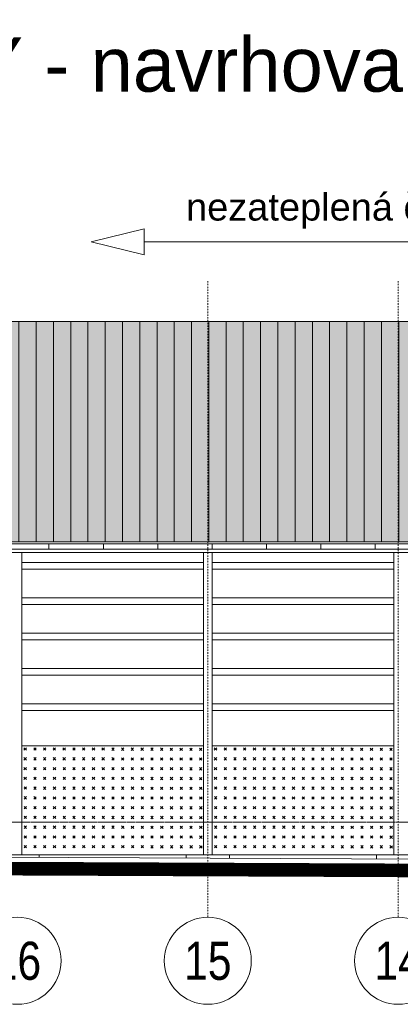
# Model space of a CAD drawing. Header units: millimetres. Extents: x -304119 to 197109, y 7818 to 249585.
# Tile 9 of 42: x -151430 to -144430, y 28082 to 46176. Entities that reach past the tile are written whole.
import ezdxf
from ezdxf.enums import TextEntityAlignment as Align

# ---------------------------------------------------------------- set-up
doc = ezdxf.new("R2010")
doc.units = ezdxf.units.MM
doc.linetypes.add('DASHDOT', pattern=[25.4, 12.7, -6.35, 0, -6.35])
doc.linetypes.add('Dashed', pattern=[19.05, 12.7, -6.35])
for name, color, linetype, lineweight in [('CAVNEJSI_POHLED', 252, 'Continuous', 5), ('CKRASTR', 252, 'DASHDOT', 5), ('CKRASTR_POPIS', 252, 'Continuous', 5), ('CKSTENY_PODROVINOU', 252, 'Continuous', 5), ('CKSTENY_POHLED', 252, 'Continuous', 5), ('CKSTENY_SKRYTE', 252, 'Dashed', 5), ('CKSTENY_SRAF', 252, 'Continuous', 5), ('CKSYMBOLY', 252, 'Continuous', 5), ('CKTEXTY_MALE', 252, 'Continuous', 5), ('CKTEXTY_STREDNI', 252, 'Continuous', 5)]:
    doc.layers.add(name, color=color, linetype=linetype, lineweight=lineweight)
doc.styles.get("Standard").update_dxf_attribs({"font": 'arial.ttf'})

# ---------------------------------------------------------------- blocks, each defined once
blk = doc.blocks.new('CK_GRID_DESC_A460A66B-2EDC-4BD0-90B6-661D6CF4EA7E')
at = {"layer": 'CKRASTR_POPIS'}
blk.add_circle((-4, 0), 4, dxfattribs=at)
at = {"layer": 'CKRASTR_POPIS', "width": 0.8}
blk.add_attdef('GRID_DESC', text='', height=3.5, dxfattribs=at).set_placement((-4, 0), align=Align.MIDDLE_CENTER)
blk = doc.blocks.new('*U30')
at = {"color": 0, "linetype": 'ByBlock', "lineweight": -2}
for p, q in [((-3558, 0), (3558, 0)), ((-3558, 0), (-3558, -97)), ((3558, 0), (3558, -97)), ((-3554, -100), (-3458, -100)), ((-3458, -100), (-3422, -165)), ((-3458, -100), (-3458, -100)), ((-3302, -165), (-3422, -165)), ((-3422, -165), (-3422, -265)), ((-3422, -165), (-3422, -357)), ((-3267, -100), (-3302, -165)), ((-3302, -165), (-3302, -234)), ((-3302, -165), (-3302, -357)), ((3458, -100), (-3267, -100)), ((3458, -100), (3554, -100)), ((-3302, -208), (-3422, -208)), ((-3422, -352), (-3422, -5562)), ((-3302, -318), (-3302, -5562)), ((-3302, -644), (-3422, -644)), ((-3422, -5562), (-3422, -5713)), ((-3302, -5713), (-3302, -5562))]:
    blk.add_line(p, q, dxfattribs=at)
at = {"color": 0, "linetype": 'ByBlock'}
for p, q in [((-3558, 0), (-3558, 0)), ((3558, 0), (3558, 0))]:
    blk.add_line(p, q, dxfattribs=at)
at = {"color": 0, "linetype": 'ByBlock', "lineweight": -2}
for centre, radius, start, end in [((-3554, -97), 3.23, 180.58, 269.42), ((-3362, -153), 109, 29.17, 150.83), ((3554, -97), 3.23, 270.58, 359.42), ((-3362, -357), 60, 180, 0), ((-3362, -481), 60, 180, 0)]:
    blk.add_arc(centre, radius, start, end, dxfattribs=at)
blk = doc.blocks.new('*U32')
at = {"color": 0, "linetype": 'ByBlock', "lineweight": -2}
for p, q in [((-7580, 0), (7580, 0)), ((7580, 0), (7580, -97)), ((-7580, 0), (-7580, -97)), ((-7577, -100), (-7480, -100)), ((2905, -100), (-7480, -100)), ((2905, -100), (2940, -165)), ((3060, -165), (2940, -165)), ((2940, -165), (2940, -265)), ((2940, -165), (2940, -357)), ((3095, -100), (3060, -165)), ((3060, -165), (3060, -234)), ((3060, -165), (3060, -357)), ((7480, -100), (3095, -100)), ((7480, -100), (7577, -100)), ((3060, -208), (2940, -208)), ((2940, -352), (2940, -5562)), ((3060, -318), (3060, -5562)), ((3060, -644), (2940, -644)), ((2940, -5562), (2940, -5713)), ((3060, -5713), (3060, -5562))]:
    blk.add_line(p, q, dxfattribs=at)
at = {"color": 0, "linetype": 'ByBlock'}
for p, q in [((7580, 0), (7580, 0)), ((-7580, 0), (-7580, 0))]:
    blk.add_line(p, q, dxfattribs=at)
at = {"color": 0, "linetype": 'ByBlock', "lineweight": -2}
for centre, radius, start, end in [((-7577, -97), 3.23, 180.58, 269.42), ((3000, -153), 109, 29.17, 150.83), ((7577, -97), 3.23, 270.58, 359.42), ((3000, -357), 60, 180, 0), ((3000, -481), 60, 180, 0)]:
    blk.add_arc(centre, radius, start, end, dxfattribs=at)
blk = doc.blocks.new('*U27')
at = {"color": 0, "linetype": 'ByBlock', "lineweight": -2}
for p, q in [((-1111.3, 0), (-867.8, 59.9)), ((-867.8, 59.9), (-867.8, -59.9)), ((-1111.3, 0), (-867.8, -59.9)), ((-867.8, 0), (-53, 0)), ((1111.3, 0), (159.1, 0)), ((159.1, 0), (-53, 0))]:
    blk.add_line(p, q, dxfattribs=at)
at = {"color": 0, "linetype": 'Continuous', "lineweight": -2, "flags": 8}
blk.add_attdef('SPÁD', text='', height=100, dxfattribs=at).set_placement((670.6, 80), align=Align.CENTER)

msp = doc.modelspace()

# ---------------------------------------------------------------- hatches: boundary and pattern name
at = {"layer": 'CKSTENY_SRAF', "linetype": 'ByBlock', "lineweight": 5, "ltscale": 0.2}
msp.add_hatch(color=252, dxfattribs=at).paths.add_polyline_path([(-163050.07651, 40630.86099), (-141220.07651, 40630.86099), (-141220.07651, 36682.90871), (-141220.07651, 36582.90871), (-163050.07651, 36582.90871)])
at = {"layer": 'CKSTENY_SRAF', "lineweight": 5}
h = msp.add_hatch(dxfattribs=at)
h.set_pattern_fill('HELUZ FAM NA SBC (50_44_38)', color=252, scale=100, angle=315, style=0)
h.set_pattern_definition([(270, (2106932.6, -1599172.33), (-317.5, -6e-14), [])])
h.paths.add_polyline_path([(-163050.07651, 40630.86099), (-141220.07651, 40630.86099), (-141220.07651, 36682.90871), (-141220.07651, 36582.90871), (-163050.07651, 36582.90871)])
h = msp.add_hatch(dxfattribs=at)
h.set_pattern_fill('BOURANE_KCE', color=252, scale=100, angle=315, style=0)
h.set_pattern_definition([(315, (2099722.3, -1599552.6), (1.41421, -1076.21652), [63.5, -698.5]), (315, (2099901.9, -1599373), (1.41421, -1076.21652), [63.5, -698.5]), (315, (2100081.5, -1599193.4), (1.41421, -1076.21652), [63.5, -698.5]), (225, (2100125.04, -1599194.8), (538.81537, -538.81537), [61.5405, -4498.4595]), (225, (2100126.46, -1600271), (538.81537, -538.81537), [61.5405, -4498.4595]), (225, (2100127.9, -1601347.2), (538.81537, -538.81537), [61.5405, -4498.4595]), (225, (2100129.3, -1602423.4), (538.81537, -538.81537), [61.5405, -4498.4595]), (225, (2100130.7, -1603499.65), (538.81537, -538.81537), [61.5405, -4498.4595]), (225, (2100132.1, -1604575.9), (538.81537, -538.81537), [61.5405, -4498.4595]), (225, (2099946.8, -1599373), (538.81537, -538.81537), [63.5, -4496.5]), (225, (2099948.2, -1600449.2), (538.81537, -538.81537), [63.5, -4496.5]), (225, (2099949.65, -1601525.4), (538.81537, -538.81537), [63.5, -4496.5]), (225, (2099951.1, -1602601.65), (538.81537, -538.81537), [63.5, -4496.5]), (225, (2099952.5, -1603677.9), (538.81537, -538.81537), [63.5, -4496.5]), (225, (2099953.9, -1604754.1), (538.81537, -538.81537), [63.5, -4496.5]), (225, (2099767.2, -1599552.6), (538.81537, -538.81537), [63.5, -4496.5]), (225, (2099768.6, -1600628.8), (538.81537, -538.81537), [63.5, -4496.5]), (225, (2099770.05, -1601705.04), (538.81537, -538.81537), [63.5, -4496.5]), (225, (2099771.46, -1602781.26), (538.81537, -538.81537), [63.5, -4496.5]), (225, (2099772.9, -1603857.5), (538.81537, -538.81537), [63.5, -4496.5]), (225, (2099774.3, -1604933.7), (538.81537, -538.81537), [63.5, -4496.5]), (225, (2099946.8, -1599732.2), (538.81537, -538.81537), [63.5, -4496.5]), (225, (2099948.2, -1600808.4), (538.81537, -538.81537), [63.5, -4496.5]), (225, (2099949.65, -1601884.65), (538.81537, -538.81537), [63.5, -4496.5]), (225, (2099951.1, -1602960.86), (538.81537, -538.81537), [63.5, -4496.5]), (225, (2099952.5, -1604037.1), (538.81537, -538.81537), [63.5, -4496.5]), (225, (2099953.9, -1605113.3), (538.81537, -538.81537), [63.5, -4496.5]), (225, (2100126.4, -1599911.8), (538.81537, -538.81537), [63.5, -4496.5]), (225, (2100127.84, -1600988), (538.81537, -538.81537), [63.5, -4496.5]), (225, (2100129.26, -1602064.25), (538.81537, -538.81537), [63.5, -4496.5]), (225, (2100130.7, -1603140.5), (538.81537, -538.81537), [63.5, -4496.5]), (225, (2100132.1, -1604216.7), (538.81537, -538.81537), [63.5, -4496.5]), (225, (2100133.5, -1605292.9), (538.81537, -538.81537), [63.5, -4496.5]), (315, (2099901.9, -1599732.2), (1.41421, -1076.21652), [63.5, -698.5]), (315, (2100081.5, -1599911.8), (1.41421, -1076.21652), [63.5, -698.5]), (315, (2099901.9, -1599552.6), (1.41421, -1076.21652), [63.5, -698.5]), (315, (2100081.5, -1599732.2), (1.41421, -1076.21652), [63.5, -698.5]), (315, (2100081.5, -1599552.6), (1.41421, -1076.21652), [63.5, -698.5]), (315, (2100261.1, -1599732.2), (1.41421, -1076.21652), [63.5, -698.5]), (315, (2100081.5, -1599373), (1.41421, -1076.21652), [63.5, -698.5]), (315, (2100261.1, -1599552.6), (1.41421, -1076.21652), [63.5, -698.5]), (315, (2100261.1, -1599373), (1.41421, -1076.21652), [63.5, -698.5]), (315, (2100440.7, -1599552.6), (1.41421, -1076.21652), [63.5, -698.5]), (225, (2100126.4, -1599373), (538.81537, -538.81537), [63.5, -4496.5]), (225, (2100127.84, -1600449.2), (538.81537, -538.81537), [63.5, -4496.5]), (225, (2100129.26, -1601525.4), (538.81537, -538.81537), [63.5, -4496.5]), (225, (2100130.7, -1602601.65), (538.81537, -538.81537), [63.5, -4496.5]), (225, (2100132.1, -1603677.9), (538.81537, -538.81537), [63.5, -4496.5]), (225, (2100133.5, -1604754.1), (538.81537, -538.81537), [63.5, -4496.5]), (225, (2099946.8, -1599552.6), (538.81537, -538.81537), [63.5, -4496.5]), (225, (2099948.2, -1600628.8), (538.81537, -538.81537), [63.5, -4496.5]), (225, (2099949.65, -1601705.04), (538.81537, -538.81537), [63.5, -4496.5]), (225, (2099951.1, -1602781.26), (538.81537, -538.81537), [63.5, -4496.5]), (225, (2099952.5, -1603857.5), (538.81537, -538.81537), [63.5, -4496.5]), (225, (2099953.9, -1604933.7), (538.81537, -538.81537), [63.5, -4496.5]), (225, (2100304.65, -1599374.4), (538.81537, -538.81537), [61.5405, -4498.4595]), (225, (2100306.06, -1600450.6), (538.81537, -538.81537), [61.5405, -4498.4595]), (225, (2100307.5, -1601526.8), (538.81537, -538.81537), [61.5405, -4498.4595]), (225, (2100308.9, -1602603), (538.81537, -538.81537), [61.5405, -4498.4595]), (225, (2100310.3, -1603679.25), (538.81537, -538.81537), [61.5405, -4498.4595]), (225, (2100311.7, -1604755.5), (538.81537, -538.81537), [61.5405, -4498.4595]), (225, (2100126.4, -1599552.6), (538.81537, -538.81537), [63.5, -4496.5]), (225, (2100127.84, -1600628.8), (538.81537, -538.81537), [63.5, -4496.5]), (225, (2100129.26, -1601705.04), (538.81537, -538.81537), [63.5, -4496.5]), (225, (2100130.7, -1602781.26), (538.81537, -538.81537), [63.5, -4496.5]), (225, (2100132.1, -1603857.5), (538.81537, -538.81537), [63.5, -4496.5]), (225, (2100133.5, -1604933.7), (538.81537, -538.81537), [63.5, -4496.5]), (225, (2100306, -1599552.6), (538.81537, -538.81537), [63.5, -4496.5]), (225, (2100307.45, -1600628.8), (538.81537, -538.81537), [63.5, -4496.5]), (225, (2100308.86, -1601705.04), (538.81537, -538.81537), [63.5, -4496.5]), (225, (2100310.3, -1602781.26), (538.81537, -538.81537), [63.5, -4496.5]), (225, (2100311.7, -1603857.5), (538.81537, -538.81537), [63.5, -4496.5]), (225, (2100313.1, -1604933.7), (538.81537, -538.81537), [63.5, -4496.5]), (225, (2100126.4, -1599732.2), (538.81537, -538.81537), [63.5, -4496.5]), (225, (2100127.84, -1600808.4), (538.81537, -538.81537), [63.5, -4496.5]), (225, (2100129.26, -1601884.65), (538.81537, -538.81537), [63.5, -4496.5]), (225, (2100130.7, -1602960.86), (538.81537, -538.81537), [63.5, -4496.5]), (225, (2100132.1, -1604037.1), (538.81537, -538.81537), [63.5, -4496.5]), (225, (2100133.5, -1605113.3), (538.81537, -538.81537), [63.5, -4496.5]), (225, (2100484.25, -1599554), (538.81537, -538.81537), [61.5405, -4498.4595]), (225, (2100485.7, -1600630.2), (538.81537, -538.81537), [61.5405, -4498.4595]), (225, (2100487.1, -1601706.4), (538.81537, -538.81537), [61.5405, -4498.4595]), (225, (2100488.5, -1602782.64), (538.81537, -538.81537), [61.5405, -4498.4595]), (225, (2100489.9, -1603858.86), (538.81537, -538.81537), [61.5405, -4498.4595]), (225, (2100491.3, -1604935.1), (538.81537, -538.81537), [61.5405, -4498.4595]), (225, (2100306, -1599732.2), (538.81537, -538.81537), [63.5, -4496.5]), (225, (2100307.45, -1600808.4), (538.81537, -538.81537), [63.5, -4496.5]), (225, (2100308.86, -1601884.65), (538.81537, -538.81537), [63.5, -4496.5]), (225, (2100310.3, -1602960.86), (538.81537, -538.81537), [63.5, -4496.5]), (225, (2100311.7, -1604037.1), (538.81537, -538.81537), [63.5, -4496.5]), (225, (2100313.1, -1605113.3), (538.81537, -538.81537), [63.5, -4496.5]), (315, (2099722.3, -1599732.2), (1.41421, -1076.21652), [63.5, -698.5]), (315, (2099901.9, -1599911.8), (1.41421, -1076.21652), [63.5, -698.5]), (225, (2099767.2, -1599732.2), (538.81537, -538.81537), [63.5, -4496.5]), (225, (2099768.6, -1600808.4), (538.81537, -538.81537), [63.5, -4496.5]), (225, (2099770.05, -1601884.65), (538.81537, -538.81537), [63.5, -4496.5]), (225, (2099771.46, -1602960.86), (538.81537, -538.81537), [63.5, -4496.5]), (225, (2099772.9, -1604037.1), (538.81537, -538.81537), [63.5, -4496.5]), (225, (2099774.3, -1605113.3), (538.81537, -538.81537), [63.5, -4496.5]), (225, (2099946.8, -1599911.8), (538.81537, -538.81537), [63.5, -4496.5]), (225, (2099948.2, -1600988), (538.81537, -538.81537), [63.5, -4496.5]), (225, (2099949.65, -1602064.25), (538.81537, -538.81537), [63.5, -4496.5]), (225, (2099951.1, -1603140.5), (538.81537, -538.81537), [63.5, -4496.5]), (225, (2099952.5, -1604216.7), (538.81537, -538.81537), [63.5, -4496.5]), (225, (2099953.9, -1605292.9), (538.81537, -538.81537), [63.5, -4496.5]), (315, (2100081.5, -1600091.4), (1.41421, -1076.21652), [63.5, -698.5]), (315, (2100261.1, -1599911.8), (1.41421, -1076.21652), [63.5, -698.5]), (315, (2100440.7, -1599732.2), (1.41421, -1076.21652), [63.5, -698.5]), (225, (2100485.6, -1599732.2), (538.81537, -538.81537), [63.5, -4496.5]), (225, (2100487.05, -1600808.4), (538.81537, -538.81537), [63.5, -4496.5]), (225, (2100488.5, -1601884.65), (538.81537, -538.81537), [63.5, -4496.5]), (225, (2100489.9, -1602960.86), (538.81537, -538.81537), [63.5, -4496.5]), (225, (2100491.3, -1604037.1), (538.81537, -538.81537), [63.5, -4496.5]), (225, (2100492.7, -1605113.3), (538.81537, -538.81537), [63.5, -4496.5]), (225, (2100306, -1599911.8), (538.81537, -538.81537), [63.5, -4496.5]), (225, (2100307.45, -1600988), (538.81537, -538.81537), [63.5, -4496.5]), (225, (2100308.86, -1602064.25), (538.81537, -538.81537), [63.5, -4496.5]), (225, (2100310.3, -1603140.5), (538.81537, -538.81537), [63.5, -4496.5]), (225, (2100311.7, -1604216.7), (538.81537, -538.81537), [63.5, -4496.5]), (225, (2100313.1, -1605292.9), (538.81537, -538.81537), [63.5, -4496.5]), (225, (2100126.4, -1600091.4), (538.81537, -538.81537), [63.5, -4496.5]), (225, (2100127.84, -1601167.64), (538.81537, -538.81537), [63.5, -4496.5]), (225, (2100129.26, -1602243.86), (538.81537, -538.81537), [63.5, -4496.5]), (225, (2100130.7, -1603320.1), (538.81537, -538.81537), [63.5, -4496.5]), (225, (2100132.1, -1604396.3), (538.81537, -538.81537), [63.5, -4496.5]), (225, (2100133.5, -1605472.5), (538.81537, -538.81537), [63.5, -4496.5])])
h.paths.add_polyline_path([(-148050.07651, 32830.86192), (-148050.07651, 30830.86192), (-151390.07651, 30830.86192), (-151390.07651, 32830.86192)])
h = msp.add_hatch(dxfattribs=at)
h.set_pattern_fill('BOURANE_KCE', color=252, scale=100, angle=315, style=0)
h.set_pattern_definition([(315, (2103222.3, -1599552.6), (1.41421, -1076.21652), [63.5, -698.5]), (315, (2103401.9, -1599373), (1.41421, -1076.21652), [63.5, -698.5]), (315, (2103581.5, -1599193.4), (1.41421, -1076.21652), [63.5, -698.5]), (225, (2103625.04, -1599194.8), (538.81537, -538.81537), [61.5405, -4498.4595]), (225, (2103626.46, -1600271), (538.81537, -538.81537), [61.5405, -4498.4595]), (225, (2103627.9, -1601347.2), (538.81537, -538.81537), [61.5405, -4498.4595]), (225, (2103629.3, -1602423.4), (538.81537, -538.81537), [61.5405, -4498.4595]), (225, (2103630.7, -1603499.65), (538.81537, -538.81537), [61.5405, -4498.4595]), (225, (2103632.1, -1604575.9), (538.81537, -538.81537), [61.5405, -4498.4595]), (225, (2103446.8, -1599373), (538.81537, -538.81537), [63.5, -4496.5]), (225, (2103448.2, -1600449.2), (538.81537, -538.81537), [63.5, -4496.5]), (225, (2103449.65, -1601525.4), (538.81537, -538.81537), [63.5, -4496.5]), (225, (2103451.1, -1602601.65), (538.81537, -538.81537), [63.5, -4496.5]), (225, (2103452.5, -1603677.9), (538.81537, -538.81537), [63.5, -4496.5]), (225, (2103453.9, -1604754.1), (538.81537, -538.81537), [63.5, -4496.5]), (225, (2103267.2, -1599552.6), (538.81537, -538.81537), [63.5, -4496.5]), (225, (2103268.6, -1600628.8), (538.81537, -538.81537), [63.5, -4496.5]), (225, (2103270.05, -1601705.04), (538.81537, -538.81537), [63.5, -4496.5]), (225, (2103271.46, -1602781.26), (538.81537, -538.81537), [63.5, -4496.5]), (225, (2103272.9, -1603857.5), (538.81537, -538.81537), [63.5, -4496.5]), (225, (2103274.3, -1604933.7), (538.81537, -538.81537), [63.5, -4496.5]), (225, (2103446.8, -1599732.2), (538.81537, -538.81537), [63.5, -4496.5]), (225, (2103448.2, -1600808.4), (538.81537, -538.81537), [63.5, -4496.5]), (225, (2103449.65, -1601884.65), (538.81537, -538.81537), [63.5, -4496.5]), (225, (2103451.1, -1602960.86), (538.81537, -538.81537), [63.5, -4496.5]), (225, (2103452.5, -1604037.1), (538.81537, -538.81537), [63.5, -4496.5]), (225, (2103453.9, -1605113.3), (538.81537, -538.81537), [63.5, -4496.5]), (225, (2103626.4, -1599911.8), (538.81537, -538.81537), [63.5, -4496.5]), (225, (2103627.84, -1600988), (538.81537, -538.81537), [63.5, -4496.5]), (225, (2103629.26, -1602064.25), (538.81537, -538.81537), [63.5, -4496.5]), (225, (2103630.7, -1603140.5), (538.81537, -538.81537), [63.5, -4496.5]), (225, (2103632.1, -1604216.7), (538.81537, -538.81537), [63.5, -4496.5]), (225, (2103633.5, -1605292.9), (538.81537, -538.81537), [63.5, -4496.5]), (315, (2103401.9, -1599732.2), (1.41421, -1076.21652), [63.5, -698.5]), (315, (2103581.5, -1599911.8), (1.41421, -1076.21652), [63.5, -698.5]), (315, (2103401.9, -1599552.6), (1.41421, -1076.21652), [63.5, -698.5]), (315, (2103581.5, -1599732.2), (1.41421, -1076.21652), [63.5, -698.5]), (315, (2103581.5, -1599552.6), (1.41421, -1076.21652), [63.5, -698.5]), (315, (2103761.1, -1599732.2), (1.41421, -1076.21652), [63.5, -698.5]), (315, (2103581.5, -1599373), (1.41421, -1076.21652), [63.5, -698.5]), (315, (2103761.1, -1599552.6), (1.41421, -1076.21652), [63.5, -698.5]), (315, (2103761.1, -1599373), (1.41421, -1076.21652), [63.5, -698.5]), (315, (2103940.7, -1599552.6), (1.41421, -1076.21652), [63.5, -698.5]), (225, (2103626.4, -1599373), (538.81537, -538.81537), [63.5, -4496.5]), (225, (2103627.84, -1600449.2), (538.81537, -538.81537), [63.5, -4496.5]), (225, (2103629.26, -1601525.4), (538.81537, -538.81537), [63.5, -4496.5]), (225, (2103630.7, -1602601.65), (538.81537, -538.81537), [63.5, -4496.5]), (225, (2103632.1, -1603677.9), (538.81537, -538.81537), [63.5, -4496.5]), (225, (2103633.5, -1604754.1), (538.81537, -538.81537), [63.5, -4496.5]), (225, (2103446.8, -1599552.6), (538.81537, -538.81537), [63.5, -4496.5]), (225, (2103448.2, -1600628.8), (538.81537, -538.81537), [63.5, -4496.5]), (225, (2103449.65, -1601705.04), (538.81537, -538.81537), [63.5, -4496.5]), (225, (2103451.1, -1602781.26), (538.81537, -538.81537), [63.5, -4496.5]), (225, (2103452.5, -1603857.5), (538.81537, -538.81537), [63.5, -4496.5]), (225, (2103453.9, -1604933.7), (538.81537, -538.81537), [63.5, -4496.5]), (225, (2103804.65, -1599374.4), (538.81537, -538.81537), [61.5405, -4498.4595]), (225, (2103806.06, -1600450.6), (538.81537, -538.81537), [61.5405, -4498.4595]), (225, (2103807.5, -1601526.8), (538.81537, -538.81537), [61.5405, -4498.4595]), (225, (2103808.9, -1602603), (538.81537, -538.81537), [61.5405, -4498.4595]), (225, (2103810.3, -1603679.25), (538.81537, -538.81537), [61.5405, -4498.4595]), (225, (2103811.7, -1604755.5), (538.81537, -538.81537), [61.5405, -4498.4595]), (225, (2103626.4, -1599552.6), (538.81537, -538.81537), [63.5, -4496.5]), (225, (2103627.84, -1600628.8), (538.81537, -538.81537), [63.5, -4496.5]), (225, (2103629.26, -1601705.04), (538.81537, -538.81537), [63.5, -4496.5]), (225, (2103630.7, -1602781.26), (538.81537, -538.81537), [63.5, -4496.5]), (225, (2103632.1, -1603857.5), (538.81537, -538.81537), [63.5, -4496.5]), (225, (2103633.5, -1604933.7), (538.81537, -538.81537), [63.5, -4496.5]), (225, (2103806, -1599552.6), (538.81537, -538.81537), [63.5, -4496.5]), (225, (2103807.45, -1600628.8), (538.81537, -538.81537), [63.5, -4496.5]), (225, (2103808.86, -1601705.04), (538.81537, -538.81537), [63.5, -4496.5]), (225, (2103810.3, -1602781.26), (538.81537, -538.81537), [63.5, -4496.5]), (225, (2103811.7, -1603857.5), (538.81537, -538.81537), [63.5, -4496.5]), (225, (2103813.1, -1604933.7), (538.81537, -538.81537), [63.5, -4496.5]), (225, (2103626.4, -1599732.2), (538.81537, -538.81537), [63.5, -4496.5]), (225, (2103627.84, -1600808.4), (538.81537, -538.81537), [63.5, -4496.5]), (225, (2103629.26, -1601884.65), (538.81537, -538.81537), [63.5, -4496.5]), (225, (2103630.7, -1602960.86), (538.81537, -538.81537), [63.5, -4496.5]), (225, (2103632.1, -1604037.1), (538.81537, -538.81537), [63.5, -4496.5]), (225, (2103633.5, -1605113.3), (538.81537, -538.81537), [63.5, -4496.5]), (225, (2103984.25, -1599554), (538.81537, -538.81537), [61.5405, -4498.4595]), (225, (2103985.7, -1600630.2), (538.81537, -538.81537), [61.5405, -4498.4595]), (225, (2103987.1, -1601706.4), (538.81537, -538.81537), [61.5405, -4498.4595]), (225, (2103988.5, -1602782.64), (538.81537, -538.81537), [61.5405, -4498.4595]), (225, (2103989.9, -1603858.86), (538.81537, -538.81537), [61.5405, -4498.4595]), (225, (2103991.3, -1604935.1), (538.81537, -538.81537), [61.5405, -4498.4595]), (225, (2103806, -1599732.2), (538.81537, -538.81537), [63.5, -4496.5]), (225, (2103807.45, -1600808.4), (538.81537, -538.81537), [63.5, -4496.5]), (225, (2103808.86, -1601884.65), (538.81537, -538.81537), [63.5, -4496.5]), (225, (2103810.3, -1602960.86), (538.81537, -538.81537), [63.5, -4496.5]), (225, (2103811.7, -1604037.1), (538.81537, -538.81537), [63.5, -4496.5]), (225, (2103813.1, -1605113.3), (538.81537, -538.81537), [63.5, -4496.5]), (315, (2103222.3, -1599732.2), (1.41421, -1076.21652), [63.5, -698.5]), (315, (2103401.9, -1599911.8), (1.41421, -1076.21652), [63.5, -698.5]), (225, (2103267.2, -1599732.2), (538.81537, -538.81537), [63.5, -4496.5]), (225, (2103268.6, -1600808.4), (538.81537, -538.81537), [63.5, -4496.5]), (225, (2103270.05, -1601884.65), (538.81537, -538.81537), [63.5, -4496.5]), (225, (2103271.46, -1602960.86), (538.81537, -538.81537), [63.5, -4496.5]), (225, (2103272.9, -1604037.1), (538.81537, -538.81537), [63.5, -4496.5]), (225, (2103274.3, -1605113.3), (538.81537, -538.81537), [63.5, -4496.5]), (225, (2103446.8, -1599911.8), (538.81537, -538.81537), [63.5, -4496.5]), (225, (2103448.2, -1600988), (538.81537, -538.81537), [63.5, -4496.5]), (225, (2103449.65, -1602064.25), (538.81537, -538.81537), [63.5, -4496.5]), (225, (2103451.1, -1603140.5), (538.81537, -538.81537), [63.5, -4496.5]), (225, (2103452.5, -1604216.7), (538.81537, -538.81537), [63.5, -4496.5]), (225, (2103453.9, -1605292.9), (538.81537, -538.81537), [63.5, -4496.5]), (315, (2103581.5, -1600091.4), (1.41421, -1076.21652), [63.5, -698.5]), (315, (2103761.1, -1599911.8), (1.41421, -1076.21652), [63.5, -698.5]), (315, (2103940.7, -1599732.2), (1.41421, -1076.21652), [63.5, -698.5]), (225, (2103985.6, -1599732.2), (538.81537, -538.81537), [63.5, -4496.5]), (225, (2103987.05, -1600808.4), (538.81537, -538.81537), [63.5, -4496.5]), (225, (2103988.5, -1601884.65), (538.81537, -538.81537), [63.5, -4496.5]), (225, (2103989.9, -1602960.86), (538.81537, -538.81537), [63.5, -4496.5]), (225, (2103991.3, -1604037.1), (538.81537, -538.81537), [63.5, -4496.5]), (225, (2103992.7, -1605113.3), (538.81537, -538.81537), [63.5, -4496.5]), (225, (2103806, -1599911.8), (538.81537, -538.81537), [63.5, -4496.5]), (225, (2103807.45, -1600988), (538.81537, -538.81537), [63.5, -4496.5]), (225, (2103808.86, -1602064.25), (538.81537, -538.81537), [63.5, -4496.5]), (225, (2103810.3, -1603140.5), (538.81537, -538.81537), [63.5, -4496.5]), (225, (2103811.7, -1604216.7), (538.81537, -538.81537), [63.5, -4496.5]), (225, (2103813.1, -1605292.9), (538.81537, -538.81537), [63.5, -4496.5]), (225, (2103626.4, -1600091.4), (538.81537, -538.81537), [63.5, -4496.5]), (225, (2103627.84, -1601167.64), (538.81537, -538.81537), [63.5, -4496.5]), (225, (2103629.26, -1602243.86), (538.81537, -538.81537), [63.5, -4496.5]), (225, (2103630.7, -1603320.1), (538.81537, -538.81537), [63.5, -4496.5]), (225, (2103632.1, -1604396.3), (538.81537, -538.81537), [63.5, -4496.5]), (225, (2103633.5, -1605472.5), (538.81537, -538.81537), [63.5, -4496.5])])
h.paths.add_polyline_path([(-144550.07651, 32830.86192), (-144550.07651, 30830.86192), (-147890.07651, 30830.86192), (-147890.07651, 32830.86192)])

# ---------------------------------------------------------------- linework, layer by layer
at = {"layer": 'CAVNEJSI_POHLED', "color": 252, "lineweight": 5}
for p, q in [((-150891.48665, 36443.74222), (-150891.48665, 36543.74222)), ((-149891.48665, 36443.74222), (-149891.48665, 36543.74222)), ((-148891.48665, 36443.74222), (-148891.48665, 36543.74222)), ((-147891.48665, 36443.74222), (-147891.48665, 36543.74222)), ((-146891.48665, 36443.74222), (-146891.48665, 36543.74222)), ((-145891.48665, 36443.74222), (-145891.48665, 36543.74222)), ((-144891.48665, 36443.74222), (-144891.48665, 36543.74222))]:
    msp.add_line(p, q, dxfattribs=at)
at = {"layer": 'CKRASTR', "color": 252, "lineweight": 5, "ltscale": 2}
for p, q in [((-147970.07651, 41370.85044), (-147970.07651, 29681.66444)), ((-144470.07651, 41370.85044), (-144470.07651, 29681.66444))]:
    msp.add_line(p, q, dxfattribs=at)
at = {"layer": 'CKSTENY_PODROVINOU', "color": 252, "lineweight": 5}
for p, q in [((-163050.07651, 40630.86099), (-141220.07651, 40630.86099)), ((-163050.07651, 36582.90871), (-141220.07651, 36582.90871)), ((-158407.86789, 36382.90871), (-141220.07651, 36382.90871)), ((-148050.07651, 32830.86192), (-151390.07651, 32830.86192)), ((-144550.07651, 32830.86192), (-147890.07651, 32830.86192))]:
    msp.add_line(p, q, dxfattribs=at)
at = {"layer": 'CKSTENY_POHLED', "color": 252, "lineweight": 5}
for p, q in [((-151390.07651, 30830.86192), (-151390.07651, 36382.90871)), ((-148050.07651, 30830.86192), (-148050.07651, 36382.90871)), ((-147890.07651, 30830.86192), (-147890.07651, 36382.90871)), ((-144550.07651, 30830.86192), (-144550.07651, 36382.90871)), ((-148050.07651, 36200.86192), (-151390.07651, 36200.86192)), ((-144550.07651, 36200.86192), (-147890.07651, 36200.86192)), ((-148050.07651, 36080.86192), (-151390.07651, 36080.86192)), ((-144550.07651, 36080.86192), (-147890.07651, 36080.86192)), ((-148050.07651, 35550.86192), (-151390.07651, 35550.86192)), ((-144550.07651, 35550.86192), (-147890.07651, 35550.86192)), ((-148050.07651, 35430.86192), (-151390.07651, 35430.86192)), ((-144550.07651, 35430.86192), (-147890.07651, 35430.86192)), ((-148050.07651, 34900.86192), (-151390.07651, 34900.86192)), ((-148050.07651, 34780.86192), (-151390.07651, 34780.86192)), ((-144550.07651, 34900.86192), (-147890.07651, 34900.86192)), ((-144550.07651, 34780.86192), (-147890.07651, 34780.86192)), ((-148050.07651, 34250.86192), (-151390.07651, 34250.86192)), ((-144550.07651, 34250.86192), (-147890.07651, 34250.86192)), ((-148050.07651, 34130.86192), (-151390.07651, 34130.86192)), ((-144550.07651, 34130.86192), (-147890.07651, 34130.86192)), ((-148050.07651, 33600.86192), (-151390.07651, 33600.86192)), ((-148050.07651, 33480.86192), (-151390.07651, 33480.86192)), ((-144550.07651, 33600.86192), (-147890.07651, 33600.86192)), ((-144550.07651, 33480.86192), (-147890.07651, 33480.86192)), ((-94154.16366, 30830.86192), (-167914.64541, 30830.86192)), ((-98720.07651, 30551.08419), (-161890.07651, 30830.86192)), ((-151070.07651, 30830.86192), (-151070.07651, 30782.94052)), ((-148370.07651, 30830.86192), (-148370.07651, 30770.98231)), ((-147570.07651, 30830.86192), (-147570.07651, 30767.43914)), ((-144870.07651, 30830.86192), (-144870.07651, 30755.48094))]:
    msp.add_line(p, q, dxfattribs=at)
at = {"layer": 'CKSTENY_SKRYTE', "color": 252, "lineweight": 5}
msp.add_line((-141220.07651, 31430.86192), (-162050.07651, 31430.86192), dxfattribs=at)
at = {"layer": 'CKSTENY_SRAF', "color": 252, "lineweight": 5}
msp.add_lwpolyline([(-94149.00446, 30340.69703, 250, 250, 0), (-98720.07651, 30340.69703, 250, 250, 0), (-161890.07651, 30620.47476, 250, 250, 0), (-167914.64541, 30620.47476, 250, 250, 0)], format="xyseb", dxfattribs=at)

# ---------------------------------------------------------------- block references
at = {"layer": 'CAVNEJSI_POHLED', "color": 252, "lineweight": 5, "xscale": -1}
for name, p in [('*U32', (-155470.07651, 36543.74222)), ('*U30', (-144332.47449, 36543.74222))]:
    msp.add_blockref(name, p, dxfattribs=at)
at = {"layer": 'CKRASTR_POPIS', "color": 252, "lineweight": 5}
ref = msp.add_blockref('CK_GRID_DESC_A460A66B-2EDC-4BD0-90B6-661D6CF4EA7E', (-152269.99651, 28881.74444), dxfattribs=dict(at, xscale=-199.98, yscale=199.98, zscale=199.98))
ref.add_attrib('GRID_DESC', '16', dxfattribs={"height": 699.93, "width": 0.8}).set_placement((-151470.07651, 28881.74444), align=Align.MIDDLE_CENTER)
ref = msp.add_blockref('CK_GRID_DESC_A460A66B-2EDC-4BD0-90B6-661D6CF4EA7E', (-148769.99651, 28881.74444), dxfattribs=dict(at, xscale=-199.98, yscale=199.98, zscale=199.98))
ref.add_attrib('GRID_DESC', '15', dxfattribs={"height": 699.93, "width": 0.8}).set_placement((-147970.07651, 28881.74444), align=Align.MIDDLE_CENTER)
ref = msp.add_blockref('CK_GRID_DESC_A460A66B-2EDC-4BD0-90B6-661D6CF4EA7E', (-145269.99651, 28881.74444), dxfattribs=dict(at, xscale=-199.98, yscale=199.98, zscale=199.98))
ref.add_attrib('GRID_DESC', '14', dxfattribs={"height": 699.93, "width": 0.8}).set_placement((-144470.07651, 28881.74444), align=Align.MIDDLE_CENTER)
at = {"layer": 'CKSYMBOLY', "color": 252, "lineweight": 5, "xscale": 3.9996, "yscale": 3.9996, "zscale": 3.9996}
msp.add_blockref('*U27', (-145672.06313, 42094.23379), dxfattribs=at)

# ---------------------------------------------------------------- texts
at = {"layer": 'CKTEXTY_MALE', "color": 252, "lineweight": 5, "insert": (-148370.73075, 42984.53067), "char_height": 499.95, "width": 7695.6293503, "attachment_point": 1}
msp.add_mtext('nezateplená časť objektu', dxfattribs=at)
at = {"layer": 'CKTEXTY_STREDNI', "color": 252, "lineweight": 5, "insert": (-167899.39764, 45852.60944), "char_height": 1000, "width": 33850.0166206, "attachment_point": 1}
msp.add_mtext('\\pi-3000,l3000,t3000;POHĽAD JUHOZÁPADNÝ - navrhovaný stav:', dxfattribs=at)

doc.saveas('drawing.dxf')
